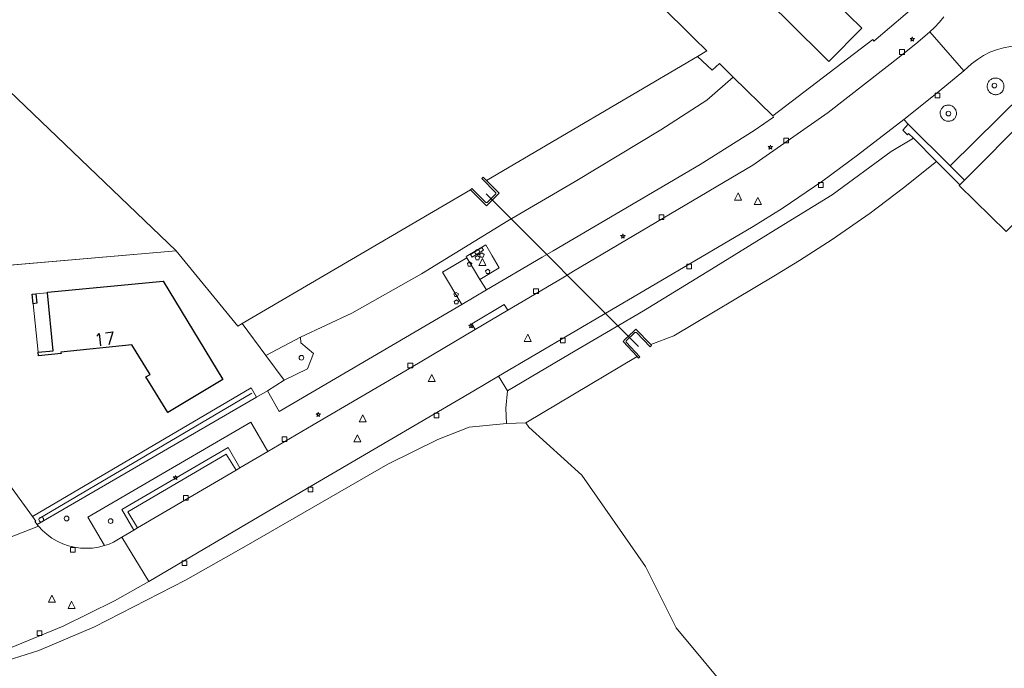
# Model space of a CAD drawing. Header units: metres. Extents: x 105376 to 107446, y 444190 to 447356.
# Tile 39 of 90: x 106812 to 106916, y 446038 to 446107. Entities that reach past the tile are written whole.
import ezdxf
from ezdxf.enums import TextEntityAlignment as Align

# ---------------------------------------------------------------- set-up
doc = ezdxf.new("R2010")
doc.units = ezdxf.units.M
doc.header["$MEASUREMENT"] = 0
for name, color, linetype, lineweight in [('begroeid terreindeel kenmerkpunt', 3, 'Continuous', 0), ('huisnummerreeks BGT', 7, 'Continuous', 0), ('kunstwerkdeel lijn - uitbreiding populatie', 4, 'Continuous', 0), ('kunstwerkdeel vlak', 4, 'Continuous', 0), ('luifel', 220, 'Continuous', 0), ('onbegroeid terreindeel vlak', 5, 'Continuous', 0), ('ondersteunend waterdeel vlak', 4, 'Continuous', 0), ('ondersteunend wegdeel vlak', 2, 'Continuous', 0), ('pand vlak BGT', 1, 'Continuous', 30), ('pand vlak gecombineerd BAG en BGT', 1, 'Continuous', 30), ('s_boom', 7, 'Continuous', 0), ('s_lantaarnpaal_lichtmast', 7, 'Continuous', 0), ('s_rioolkast', 7, 'Continuous', 0), ('s_rioolput', 7, 'Continuous', 0), ('s_straatkolk_trottoirkolk', 7, 'Continuous', 0), ('s_verkeersbordpaal', 7, 'Continuous', 0), ('s_waterleidingput', 7, 'Continuous', 0), ('scheiding lijn', 7, 'Continuous', 0), ('scheiding vlak', 7, 'Continuous', 0), ('vegetatieobject lijn', 5, 'Continuous', 0), ('vlak riool kast', 7, 'Continuous', 0), ('waterdeel vlak', 4, 'Continuous', 0), ('wegdeel vlak', 2, 'Continuous', 0)]:
    doc.layers.add(name, color=color, linetype=linetype, lineweight=lineweight)
doc.styles.get("Standard").update_dxf_attribs({"font": 'romans.shx'})

msp = doc.modelspace()

# ---------------------------------------------------------------- linework, layer by layer
at = {"layer": 'begroeid terreindeel kenmerkpunt', "flags": 128}
for points in [[(106859.41, 446081.58), (106856.82, 446080.08), (106858.87, 446076.65), (106839.57, 446065.35), (106838.32, 446067.54), (106840.09, 446068.66), (106842.54, 446069.85), (106843.17, 446071.47), (106841.84, 446072.59), (106841.82, 446073.22), (106847.23, 446075.75), (106854.6, 446079.91), (106863.74, 446085.51), (106870.85, 446089.66), (106879.9, 446095.11), (106884.77, 446098.27), (106887.56, 446100.7), (106891.74, 446096.59), (106891.82, 446096.46), (106889.77, 446095.04), (106884.07, 446091.46), (106868.51, 446082.34), (106867.35, 446081.67), (106861.46, 446078.22), (106860.76, 446079.31), (106862.82, 446080.54), (106862.08, 446081.81), (106861.4, 446082.95), (106859.33, 446081.72)], [(106859.41, 446081.58), (106856.82, 446080.08), (106858.87, 446076.65), (106839.57, 446065.35), (106838.32, 446067.54), (106840.09, 446068.66), (106842.54, 446069.85), (106843.17, 446071.47), (106841.84, 446072.59), (106841.82, 446073.22), (106847.23, 446075.75), (106854.6, 446079.91), (106863.74, 446085.51), (106870.85, 446089.66), (106879.9, 446095.11), (106884.77, 446098.27), (106887.56, 446100.7), (106891.74, 446096.59), (106891.82, 446096.46), (106889.77, 446095.04), (106884.07, 446091.46), (106868.51, 446082.34), (106867.35, 446081.67), (106861.46, 446078.22), (106860.76, 446079.31), (106862.82, 446080.54), (106862.08, 446081.81), (106861.4, 446082.95), (106859.33, 446081.72)], [(106914.85, 446098.97), (106914.77, 446099.02), (106914.71, 446099.08), (106914.64, 446099.14), (106914.59, 446099.21), (106914.54, 446099.29), (106914.5, 446099.36), (106914.47, 446099.45), (106914.44, 446099.53), (106914.43, 446099.62), (106914.42, 446099.71), (106914.42, 446099.8), (106914.44, 446099.89), (106914.46, 446099.97), (106914.49, 446100.06), (106914.53, 446100.14), (106914.57, 446100.21), (106914.63, 446100.29), (106914.69, 446100.35), (106914.75, 446100.41), (106914.83, 446100.46), (106914.9, 446100.51), (106914.98, 446100.54), (106915.07, 446100.57), (106915.16, 446100.59), (106915.24, 446100.6), (106915.33, 446100.6), (106915.42, 446100.59), (106915.51, 446100.57), (106915.59, 446100.55), (106915.68, 446100.51), (106915.75, 446100.47), (106915.83, 446100.42), (106915.9, 446100.36), (106915.96, 446100.3), (106916.02, 446100.23), (106916.07, 446100.15), (106916.11, 446100.08), (106916.14, 446099.99), (106916.17, 446099.91), (106916.18, 446099.82), (106916.19, 446099.73), (106916.19, 446099.64), (106916.17, 446099.55), (106916.15, 446099.46), (106916.12, 446099.38), (106916.09, 446099.3), (106916.04, 446099.22), (106915.99, 446099.15), (106915.92, 446099.08), (106915.86, 446099.02), (106915.78, 446098.97), (106915.71, 446098.93), (106915.62, 446098.89), (106915.54, 446098.87), (106915.45, 446098.85), (106915.36, 446098.84), (106915.27, 446098.84), (106915.18, 446098.85), (106915.09, 446098.87), (106915.01, 446098.89), (106914.93, 446098.93)], [(106914.85, 446098.97), (106914.77, 446099.02), (106914.71, 446099.08), (106914.64, 446099.14), (106914.59, 446099.21), (106914.54, 446099.29), (106914.5, 446099.36), (106914.47, 446099.45), (106914.44, 446099.53), (106914.43, 446099.62), (106914.42, 446099.71), (106914.42, 446099.8), (106914.44, 446099.89), (106914.46, 446099.97), (106914.49, 446100.06), (106914.53, 446100.14), (106914.57, 446100.21), (106914.63, 446100.29), (106914.69, 446100.35), (106914.75, 446100.41), (106914.83, 446100.46), (106914.9, 446100.51), (106914.98, 446100.54), (106915.07, 446100.57), (106915.16, 446100.59), (106915.24, 446100.6), (106915.33, 446100.6), (106915.42, 446100.59), (106915.51, 446100.57), (106915.59, 446100.55), (106915.68, 446100.51), (106915.75, 446100.47), (106915.83, 446100.42), (106915.9, 446100.36), (106915.96, 446100.3), (106916.02, 446100.23), (106916.07, 446100.15), (106916.11, 446100.08), (106916.14, 446099.99), (106916.17, 446099.91), (106916.18, 446099.82), (106916.19, 446099.73), (106916.19, 446099.64), (106916.17, 446099.55), (106916.15, 446099.46), (106916.12, 446099.38), (106916.09, 446099.3), (106916.04, 446099.22), (106915.99, 446099.15), (106915.92, 446099.08), (106915.86, 446099.02), (106915.78, 446098.97), (106915.71, 446098.93), (106915.62, 446098.89), (106915.54, 446098.87), (106915.45, 446098.85), (106915.36, 446098.84), (106915.27, 446098.84), (106915.18, 446098.85), (106915.09, 446098.87), (106915.01, 446098.89), (106914.93, 446098.93)], [(106910.94, 446097.45), (106910.99, 446097.38), (106911.04, 446097.31), (106911.09, 446097.24), (106911.12, 446097.16), (106911.14, 446097.07), (106911.16, 446096.99), (106911.17, 446096.9), (106911.17, 446096.81), (106911.16, 446096.73), (106911.14, 446096.64), (106911.11, 446096.56), (106911.07, 446096.48), (106911.03, 446096.4), (106910.98, 446096.33), (106910.92, 446096.27), (106910.85, 446096.21), (106910.78, 446096.16), (106910.71, 446096.12), (106910.63, 446096.08), (106910.55, 446096.06), (106910.46, 446096.04), (106910.37, 446096.03), (106910.29, 446096.03), (106910.2, 446096.04), (106910.12, 446096.05), (106910.03, 446096.08), (106909.95, 446096.11), (106909.88, 446096.16), (106909.8, 446096.21), (106909.74, 446096.26), (106909.68, 446096.32), (106909.62, 446096.39), (106909.57, 446096.46), (106909.53, 446096.54), (106909.5, 446096.62), (106909.47, 446096.7), (106909.46, 446096.79), (106909.45, 446096.87), (106909.45, 446096.96), (106909.46, 446097.04), (106909.48, 446097.13), (106909.51, 446097.21), (106909.55, 446097.29), (106909.59, 446097.36), (106909.64, 446097.43), (106909.7, 446097.5), (106909.77, 446097.56), (106909.84, 446097.61), (106909.91, 446097.65), (106909.99, 446097.69), (106910.07, 446097.71), (106910.16, 446097.73), (106910.24, 446097.74), (106910.33, 446097.74), (106910.42, 446097.73), (106910.5, 446097.72), (106910.58, 446097.69), (106910.66, 446097.66), (106910.74, 446097.62), (106910.81, 446097.57), (106910.88, 446097.51)], [(106910.94, 446097.45), (106910.99, 446097.38), (106911.04, 446097.31), (106911.09, 446097.24), (106911.12, 446097.16), (106911.14, 446097.07), (106911.16, 446096.99), (106911.17, 446096.9), (106911.17, 446096.81), (106911.16, 446096.73), (106911.14, 446096.64), (106911.11, 446096.56), (106911.07, 446096.48), (106911.03, 446096.4), (106910.98, 446096.33), (106910.92, 446096.27), (106910.85, 446096.21), (106910.78, 446096.16), (106910.71, 446096.12), (106910.63, 446096.08), (106910.55, 446096.06), (106910.46, 446096.04), (106910.37, 446096.03), (106910.29, 446096.03), (106910.2, 446096.04), (106910.12, 446096.05), (106910.03, 446096.08), (106909.95, 446096.11), (106909.88, 446096.16), (106909.8, 446096.21), (106909.74, 446096.26), (106909.68, 446096.32), (106909.62, 446096.39), (106909.57, 446096.46), (106909.53, 446096.54), (106909.5, 446096.62), (106909.47, 446096.7), (106909.46, 446096.79), (106909.45, 446096.87), (106909.45, 446096.96), (106909.46, 446097.04), (106909.48, 446097.13), (106909.51, 446097.21), (106909.55, 446097.29), (106909.59, 446097.36), (106909.64, 446097.43), (106909.7, 446097.5), (106909.77, 446097.56), (106909.84, 446097.61), (106909.91, 446097.65), (106909.99, 446097.69), (106910.07, 446097.71), (106910.16, 446097.73), (106910.24, 446097.74), (106910.33, 446097.74), (106910.42, 446097.73), (106910.5, 446097.72), (106910.58, 446097.69), (106910.66, 446097.66), (106910.74, 446097.62), (106910.81, 446097.57), (106910.88, 446097.51)], [(106838.13, 446071.28), (106841.82, 446073.22), (106841.84, 446072.59), (106843.17, 446071.47), (106842.54, 446069.85), (106840.09, 446068.66)], [(106838.13, 446071.28), (106841.82, 446073.22), (106841.84, 446072.59), (106843.17, 446071.47), (106842.54, 446069.85), (106840.09, 446068.66)], [(106813.46, 446054.23), (106836.6, 446067.84), (106837.17, 446066.87), (106813.96, 446053.41), (106813.73, 446053.7), (106813.81, 446053.74)], [(106813.46, 446054.23), (106836.6, 446067.84), (106837.17, 446066.87), (106813.96, 446053.41), (106813.73, 446053.7), (106813.81, 446053.74)], [(106822.9, 446054.98), (106824.17, 446052.79), (106822.93, 446052.06), (106822.02, 446051.53), (106821.56, 446051.32), (106821.07, 446051.16), (106819.31, 446054.16), (106836.54, 446064.22), (106838.35, 446061.11), (106835.41, 446059.39), (106834.15, 446061.55)], [(106822.9, 446054.98), (106824.17, 446052.79), (106822.93, 446052.06), (106822.02, 446051.53), (106821.56, 446051.32), (106821.07, 446051.16), (106819.31, 446054.16), (106836.54, 446064.22), (106838.35, 446061.11), (106835.41, 446059.39), (106834.15, 446061.55)]]:
    msp.add_lwpolyline(points, close=True, dxfattribs=at)
at = {"layer": 'kunstwerkdeel lijn - uitbreiding populatie'}
msp.add_line((106877.54, 446072.21), (106861.44, 446088.37), dxfattribs=at)
at = {"layer": 'kunstwerkdeel vlak', "flags": 128}
msp.add_lwpolyline([(106862.08, 446081.81), (106862.82, 446080.54), (106860.76, 446079.31), (106860, 446080.59), (106859.41, 446081.58), (106859.33, 446081.72), (106861.4, 446082.95)], close=True, dxfattribs=at)
msp.add_lwpolyline([(106862.08, 446081.81), (106862.82, 446080.54), (106860.76, 446079.31), (106860, 446080.59), (106859.41, 446081.58), (106859.33, 446081.72), (106861.4, 446082.95)], close=True, dxfattribs=at)
at = {"layer": 'luifel'}
for p, q in [((106813.83, 446077.78), (106815.06, 446077.9)), ((106814.08, 446071.61), (106813.55, 446076.74))]:
    msp.add_line(p, q, dxfattribs=at)
at = {"layer": 'onbegroeid terreindeel vlak', "flags": 128}
for points in [[(106907.39, 446108.71), (106902.43, 446104.51), (106902.31, 446104.66), (106891.74, 446096.59), (106887.56, 446100.7), (106886.12, 446102.12), (106885.35, 446101.43), (106883.8, 446102.89), (106884.79, 446103.47), (106883.41, 446104.83), (106849.59, 446138.34)], [(106888.94, 446111), (106893.3, 446106.7), (106897.68, 446102.34), (106901.17, 446105.86), (106896.84, 446110.15)], [(106918.7, 446096.52), (106912.01, 446089.79), (106910.5, 446091.3), (106920.82, 446101.51)], [(106918.7, 446096.52), (106912.01, 446089.79), (106910.5, 446091.3), (106920.82, 446101.51)], [(106756.26, 446076.15), (106787.46, 446078.77), (106828.66, 446082.32), (106835.2, 446074.38), (106835.64, 446074.65), (106838.13, 446071.28), (106840.09, 446068.66), (106838.32, 446067.54), (106837.17, 446066.87), (106836.6, 446067.84), (106813.46, 446054.23), (106810.74, 446057.97), (106806.99, 446056.54), (106801.68, 446054.66), (106796.24, 446053.22), (106790.69, 446052.22), (106785.09, 446051.68), (106778.92, 446051.6), (106772.77, 446052.06), (106766.69, 446053.07), (106760.72, 446054.61), (106754.91, 446056.68)], [(106807.4, 446037.97), (106814.13, 446040.09), (106820.01, 446042.56), (106829.64, 446047.51), (106836.08, 446051.15), (106851.04, 446059.78), (106856.33, 446062.39), (106859.63, 446063.7), (106863.58, 446064.07), (106865.62, 446064.16), (106865.96, 446063.67), (106871.54, 446058.6), (106878.28, 446048.94), (106881.53, 446042.47), (106887.99, 446034.71)]]:
    msp.add_lwpolyline(points, dxfattribs=at)
for points in [[(106815.06, 446077.9), (106815.66, 446071.77), (106814.08, 446071.61), (106814.12, 446071.24), (106816.5, 446071.47), (106816.48, 446071.63), (106823.99, 446072.39), (106825.91, 446069.27), (106825.46, 446069), (106827.78, 446065.23), (106833.58, 446068.71), (106827.28, 446079.14), (106815.05, 446077.97)], [(106813.83, 446077.78), (106813.45, 446077.74), (106813.55, 446076.74), (106813.93, 446076.78)]]:
    msp.add_lwpolyline(points, close=True, dxfattribs=at)
at = {"layer": 'ondersteunend waterdeel vlak', "flags": 128}
for points in [[(106862.81, 446088.41), (106861.46, 446089.78), (106883.8, 446102.89), (106885.35, 446101.43), (106886.12, 446102.12), (106887.56, 446100.7), (106884.77, 446098.27), (106879.9, 446095.11), (106870.85, 446089.66), (106863.74, 446085.51), (106854.6, 446079.91), (106847.23, 446075.75), (106841.82, 446073.22), (106838.13, 446071.28), (106835.64, 446074.65), (106859.77, 446088.78), (106861.47, 446087.08), (106861.7, 446087.3), (106862.62, 446088.21)], [(106862.81, 446088.41), (106861.46, 446089.78), (106883.8, 446102.89), (106885.35, 446101.43), (106886.12, 446102.12), (106887.56, 446100.7), (106884.77, 446098.27), (106879.9, 446095.11), (106870.85, 446089.66), (106863.74, 446085.51), (106854.6, 446079.91), (106847.23, 446075.75), (106841.82, 446073.22), (106838.13, 446071.28), (106835.64, 446074.65), (106859.77, 446088.78), (106861.47, 446087.08), (106861.7, 446087.3), (106862.62, 446088.21)], [(106875.91, 446072.75), (106877.39, 446071.16), (106865.62, 446064.16), (106863.58, 446064.07), (106863.51, 446065.69), (106863.68, 446067.53), (106870.25, 446071.41), (106878.09, 446075.97), (106885.27, 446080.39), (106892.44, 446084.82), (106898.03, 446088.25), (106904.25, 446092.85), (106906.62, 446094.23), (106909.06, 446091.79), (106905.57, 446088.98), (106902.04, 446086.33), (106898.03, 446083.54), (106894.56, 446081.3), (106892.04, 446079.77), (106881.28, 446073.36), (106878.85, 446072.41), (106877.26, 446074.05), (106877.04, 446073.84), (106876.12, 446072.95)], [(106875.91, 446072.75), (106877.39, 446071.16), (106865.62, 446064.16), (106863.58, 446064.07), (106863.51, 446065.69), (106863.68, 446067.53), (106870.25, 446071.41), (106878.09, 446075.97), (106885.27, 446080.39), (106892.44, 446084.82), (106898.03, 446088.25), (106904.25, 446092.85), (106906.62, 446094.23), (106909.06, 446091.79), (106905.57, 446088.98), (106902.04, 446086.33), (106898.03, 446083.54), (106894.56, 446081.3), (106892.04, 446079.77), (106881.28, 446073.36), (106878.85, 446072.41), (106877.26, 446074.05), (106877.04, 446073.84), (106876.12, 446072.95)]]:
    msp.add_lwpolyline(points, close=True, dxfattribs=at)
at = {"layer": 'ondersteunend wegdeel vlak', "flags": 128}
msp.add_lwpolyline([(106906.06, 446095.73), (106905.49, 446095.1), (106905.98, 446094.61), (106906.11, 446094.73), (106906.62, 446094.23), (106904.25, 446092.85), (106898.03, 446088.25), (106892.44, 446084.82), (106885.27, 446080.39), (106878.09, 446075.97), (106870.25, 446071.41), (106863.68, 446067.53), (106862.76, 446069.08), (106878.12, 446078.11), (106889.69, 446084.91), (106892.74, 446086.81), (106897.05, 446089.72), (106900.72, 446092.43), (106905.6, 446096.22)], close=True, dxfattribs=at)
msp.add_lwpolyline([(106906.06, 446095.73), (106905.49, 446095.1), (106905.98, 446094.61), (106906.11, 446094.73), (106906.62, 446094.23), (106904.25, 446092.85), (106898.03, 446088.25), (106892.44, 446084.82), (106885.27, 446080.39), (106878.09, 446075.97), (106870.25, 446071.41), (106863.68, 446067.53), (106862.76, 446069.08), (106878.12, 446078.11), (106889.69, 446084.91), (106892.74, 446086.81), (106897.05, 446089.72), (106900.72, 446092.43), (106905.6, 446096.22)], close=True, dxfattribs=at)
msp.add_lwpolyline([(106799.41, 446036.92), (106805.42, 446038.45), (106811.15, 446040.34), (106816.73, 446042.63), (106822.13, 446045.31), (106825.77, 446047.38), (106838.05, 446054.6), (106860.15, 446067.54), (106862.76, 446069.08), (106863.68, 446067.53), (106863.51, 446065.69), (106863.58, 446064.07), (106859.63, 446063.7), (106856.33, 446062.39), (106851.04, 446059.78), (106836.08, 446051.15), (106829.64, 446047.51), (106820.01, 446042.56), (106814.13, 446040.09), (106807.4, 446037.97)], dxfattribs=at)
msp.add_lwpolyline([(106799.41, 446036.92), (106805.42, 446038.45), (106811.15, 446040.34), (106816.73, 446042.63), (106822.13, 446045.31), (106825.77, 446047.38), (106838.05, 446054.6), (106860.15, 446067.54), (106862.76, 446069.08), (106863.68, 446067.53), (106863.51, 446065.69), (106863.58, 446064.07), (106859.63, 446063.7), (106856.33, 446062.39), (106851.04, 446059.78), (106836.08, 446051.15), (106829.64, 446047.51), (106820.01, 446042.56), (106814.13, 446040.09), (106807.4, 446037.97)], dxfattribs=at)
at = {"layer": 'pand vlak BGT', "flags": 128}
for points in [[(106912.01, 446089.79), (106918.7, 446096.52), (106923.62, 446091.64), (106916.41, 446084.36), (106911.46, 446089.24), (106911.54, 446089.32)], [(106912.01, 446089.79), (106918.7, 446096.52), (106923.62, 446091.64), (106916.41, 446084.36), (106911.46, 446089.24), (106911.54, 446089.32)], [(106825.46, 446069), (106825.91, 446069.27), (106823.99, 446072.39), (106816.48, 446071.63), (106816.5, 446071.47), (106814.12, 446071.24), (106814.08, 446071.61), (106815.66, 446071.77), (106815.06, 446077.9), (106815.05, 446077.97), (106827.28, 446079.14), (106833.58, 446068.71), (106827.78, 446065.23)], [(106825.46, 446069), (106825.91, 446069.27), (106823.99, 446072.39), (106816.48, 446071.63), (106816.5, 446071.47), (106814.12, 446071.24), (106814.08, 446071.61), (106815.66, 446071.77), (106815.06, 446077.9), (106815.05, 446077.97), (106827.28, 446079.14), (106833.58, 446068.71), (106827.78, 446065.23)], [(106813.55, 446076.74), (106813.45, 446077.74), (106813.83, 446077.78), (106813.93, 446076.78)], [(106813.55, 446076.74), (106813.45, 446077.74), (106813.83, 446077.78), (106813.93, 446076.78)]]:
    msp.add_lwpolyline(points, close=True, dxfattribs=at)
at = {"layer": 'pand vlak gecombineerd BAG en BGT', "flags": 128}
msp.add_lwpolyline([(106889.95, 446111.69), (106898.76, 446120.56), (106902.99, 446116.35), (106896.84, 446110.15), (106901.17, 446105.86), (106897.68, 446102.34), (106893.3, 446106.7), (106888.94, 446111), (106889.79, 446111.86)], close=True, dxfattribs=at)
msp.add_lwpolyline([(106889.95, 446111.69), (106898.76, 446120.56), (106902.99, 446116.35), (106896.84, 446110.15), (106901.17, 446105.86), (106897.68, 446102.34), (106893.3, 446106.7), (106888.94, 446111), (106889.79, 446111.86)], close=True, dxfattribs=at)
at = {"layer": 's_boom', "color": 251, "linetype": 'Continuous', "lineweight": 0, "flags": 128}
for points in [[(106914.93, 446099.8, 1), (106915.43, 446099.8, 1)], [(106910.07, 446096.84, 1), (106910.57, 446096.84, 1)], [(106841.66, 446071.03, 1), (106842.16, 446071.03, 1)], [(106821.48, 446053.76, 1), (106821.98, 446053.76, 1)]]:
    msp.add_lwpolyline(points, format="xyb", close=True, dxfattribs=at)
at = {"layer": 's_lantaarnpaal_lichtmast', "color": 7, "linetype": 'Continuous', "lineweight": 0, "flags": 128}
for points in [[(106906.44, 446104.79), (106906.26, 446104.79), (106906.41, 446104.69), (106906.35, 446104.51), (106906.5, 446104.62), (106906.64, 446104.51), (106906.59, 446104.69), (106906.73, 446104.79), (106906.55, 446104.79), (106906.5, 446104.96)], [(106891.43, 446093.35), (106891.25, 446093.35), (106891.4, 446093.24), (106891.34, 446093.07), (106891.49, 446093.18), (106891.63, 446093.07), (106891.58, 446093.24), (106891.73, 446093.35), (106891.54, 446093.35), (106891.49, 446093.52)], [(106875.85, 446083.96), (106875.66, 446083.96), (106875.81, 446083.85), (106875.76, 446083.68), (106875.9, 446083.78), (106876.05, 446083.68), (106875.99, 446083.85), (106876.14, 446083.96), (106875.96, 446083.96), (106875.9, 446084.13)], [(106859.78, 446074.46), (106859.6, 446074.46), (106859.74, 446074.36), (106859.69, 446074.18), (106859.83, 446074.29), (106859.98, 446074.18), (106859.92, 446074.36), (106860.07, 446074.46), (106859.89, 446074.46), (106859.83, 446074.64)], [(106843.63, 446065.08), (106843.45, 446065.08), (106843.6, 446064.98), (106843.54, 446064.8), (106843.69, 446064.91), (106843.83, 446064.8), (106843.78, 446064.98), (106843.92, 446065.08), (106843.74, 446065.08), (106843.69, 446065.26)], [(106828.54, 446058.42), (106828.36, 446058.42), (106828.51, 446058.31), (106828.45, 446058.14), (106828.6, 446058.24), (106828.75, 446058.14), (106828.69, 446058.31), (106828.84, 446058.42), (106828.66, 446058.42), (106828.6, 446058.59)]]:
    msp.add_lwpolyline(points, close=True, dxfattribs=at)
at = {"layer": 's_rioolkast', "color": 7, "linetype": 'Continuous', "lineweight": 0, "flags": 128}
msp.add_lwpolyline([(106860.26, 446082.19, 1), (106860.76, 446082.19, 1)], format="xyb", close=True, dxfattribs=at)
at = {"layer": 's_rioolput', "color": 7, "linetype": 'Continuous', "lineweight": 0, "flags": 128}
for points in [[(106887.7, 446087.7), (106888.45, 446087.7), (106888.07, 446088.45)], [(106889.79, 446087.23), (106890.54, 446087.23), (106890.17, 446087.98)], [(106860.67, 446080.78), (106861.42, 446080.78), (106861.05, 446081.53)], [(106865.46, 446072.76), (106866.21, 446072.76), (106865.83, 446073.51)], [(106855.31, 446068.52), (106856.06, 446068.52), (106855.69, 446069.27)], [(106848.01, 446064.25), (106848.76, 446064.25), (106848.39, 446065)], [(106847.44, 446062.13), (106848.19, 446062.13), (106847.82, 446062.88)], [(106815.16, 446045.17), (106815.91, 446045.17), (106815.53, 446045.92)], [(106817.23, 446044.53), (106817.98, 446044.53), (106817.6, 446045.28)]]:
    msp.add_lwpolyline(points, close=True, dxfattribs=at)
at = {"layer": 's_straatkolk_trottoirkolk', "color": 7, "linetype": 'Continuous', "lineweight": 0, "flags": 128}
for points in [[(106905.16, 446103.6), (106905.66, 446103.6), (106905.66, 446103.1), (106905.16, 446103.1)], [(106908.92, 446099.01), (106909.42, 446099.01), (106909.42, 446098.51), (106908.92, 446098.51)], [(106892.9, 446094.26), (106893.4, 446094.26), (106893.4, 446093.76), (106892.9, 446093.76)], [(106896.59, 446089.54), (106897.09, 446089.54), (106897.09, 446089.04), (106896.59, 446089.04)], [(106879.74, 446086.14), (106880.24, 446086.14), (106880.24, 446085.64), (106879.74, 446085.64)], [(106882.65, 446080.91), (106883.15, 446080.91), (106883.15, 446080.41), (106882.65, 446080.41)], [(106866.46, 446078.32), (106866.96, 446078.32), (106866.96, 446077.82), (106866.46, 446077.82)], [(106869.3, 446073.1), (106869.8, 446073.1), (106869.8, 446072.6), (106869.3, 446072.6)], [(106853.17, 446070.47), (106853.67, 446070.47), (106853.67, 446069.97), (106853.17, 446069.97)], [(106855.95, 446065.17), (106856.45, 446065.17), (106856.45, 446064.67), (106855.95, 446064.67)], [(106839.87, 446062.67), (106840.37, 446062.67), (106840.37, 446062.17), (106839.87, 446062.17)], [(106829.42, 446056.48), (106829.92, 446056.48), (106829.92, 446055.98), (106829.42, 446055.98)], [(106842.63, 446057.35), (106843.13, 446057.35), (106843.13, 446056.85), (106842.63, 446056.85)], [(106817.5, 446050.97), (106818, 446050.97), (106818, 446050.47), (106817.5, 446050.47)], [(106829.28, 446049.57), (106829.78, 446049.57), (106829.78, 446049.07), (106829.28, 446049.07)], [(106813.95, 446042.16), (106814.45, 446042.16), (106814.45, 446041.66), (106813.95, 446041.66)]]:
    msp.add_lwpolyline(points, close=True, dxfattribs=at)
at = {"layer": 's_verkeersbordpaal', "color": 7, "linetype": 'Continuous', "lineweight": 0, "flags": 128}
for points in [[(106814.14, 446053.92, 1), (106814.64, 446053.92, 1)], [(106816.83, 446054.03, 1), (106817.33, 446054.03, 1)]]:
    msp.add_lwpolyline(points, format="xyb", close=True, dxfattribs=at)
at = {"layer": 's_waterleidingput', "color": 7, "linetype": 'Continuous', "lineweight": 0, "flags": 128}
for points in [[(106860.28, 446081.65), (106860.37, 446081.37), (106860.66, 446081.37), (106860.75, 446081.65), (106860.52, 446081.82)], [(106860.75, 446081.94), (106860.84, 446081.66), (106861.13, 446081.66), (106861.22, 446081.94), (106860.99, 446082.11)], [(106859.45, 446080.99), (106859.54, 446080.71), (106859.83, 446080.71), (106859.92, 446080.99), (106859.68, 446081.16)], [(106861.37, 446080.22), (106861.46, 446079.94), (106861.75, 446079.94), (106861.84, 446080.22), (106861.6, 446080.39)], [(106858.03, 446077.77), (106858.12, 446077.49), (106858.42, 446077.49), (106858.51, 446077.77), (106858.27, 446077.94)], [(106858.05, 446076.99), (106858.14, 446076.71), (106858.44, 446076.71), (106858.53, 446076.99), (106858.29, 446077.16)]]:
    msp.add_lwpolyline(points, close=True, dxfattribs=at)
at = {"layer": 'scheiding lijn'}
for p, q in [((106902.31, 446104.66), (106891.74, 446096.59)), ((106887.56, 446100.7), (106886.12, 446102.12)), ((106891.74, 446096.59), (106887.56, 446100.7)), ((106787.46, 446078.77), (106828.66, 446082.32)), ((106828.66, 446082.32), (106835.2, 446074.38)), ((106881.28, 446073.36), (106892.04, 446079.77)), ((106835.64, 446074.65), (106838.13, 446071.28)), ((106878.85, 446072.41), (106881.28, 446073.36)), ((106838.13, 446071.28), (106840.09, 446068.66)), ((106865.62, 446064.16), (106877.39, 446071.16)), ((106840.09, 446068.66), (106838.32, 446067.54)), ((106865.96, 446063.67), (106865.62, 446064.16))]:
    msp.add_line(p, q, dxfattribs=at)
at = {"layer": 'scheiding lijn', "flags": 128}
for points in [[(106886.12, 446102.12), (106885.35, 446101.43), (106883.8, 446102.89)], [(106909.06, 446091.79), (106905.57, 446088.98), (106902.04, 446086.33), (106898.03, 446083.54), (106894.56, 446081.3), (106892.04, 446079.77)]]:
    msp.add_lwpolyline(points, dxfattribs=at)
at = {"layer": 'scheiding vlak', "flags": 128}
for points in [[(106911.54, 446089.32), (106909.06, 446091.79), (106906.62, 446094.23), (106906.11, 446094.73), (106905.98, 446094.61), (106905.49, 446095.1), (106906.06, 446095.73), (106910.5, 446091.3), (106912.01, 446089.79)], [(106911.54, 446089.32), (106909.06, 446091.79), (106906.62, 446094.23), (106906.11, 446094.73), (106905.98, 446094.61), (106905.49, 446095.1), (106906.06, 446095.73), (106910.5, 446091.3), (106912.01, 446089.79)], [(106861.39, 446087.44), (106861.56, 446087.44), (106862.48, 446088.35), (106862.47, 446088.48), (106860.99, 446089.97), (106861.14, 446090.11), (106861.46, 446089.78), (106862.81, 446088.41), (106862.62, 446088.21), (106861.7, 446087.3), (106861.47, 446087.08), (106859.77, 446088.78), (106859.93, 446088.93)], [(106861.39, 446087.44), (106861.56, 446087.44), (106862.48, 446088.35), (106862.47, 446088.48), (106860.99, 446089.97), (106861.14, 446090.11), (106861.46, 446089.78), (106862.81, 446088.41), (106862.62, 446088.21), (106861.7, 446087.3), (106861.47, 446087.08), (106859.77, 446088.78), (106859.93, 446088.93)], [(106878.79, 446072.19), (106877.32, 446073.69), (106877.17, 446073.71), (106876.24, 446072.82), (106876.25, 446072.66), (106877.7, 446071.13), (106877.55, 446070.99), (106877.39, 446071.16), (106875.91, 446072.75), (106876.12, 446072.95), (106877.04, 446073.84), (106877.26, 446074.05), (106878.85, 446072.41), (106878.93, 446072.33)], [(106878.79, 446072.19), (106877.32, 446073.69), (106877.17, 446073.71), (106876.24, 446072.82), (106876.25, 446072.66), (106877.7, 446071.13), (106877.55, 446070.99), (106877.39, 446071.16), (106875.91, 446072.75), (106876.12, 446072.95), (106877.04, 446073.84), (106877.26, 446074.05), (106878.85, 446072.41), (106878.93, 446072.33)]]:
    msp.add_lwpolyline(points, close=True, dxfattribs=at)
at = {"layer": 'vegetatieobject lijn'}
msp.add_line((106836.67, 446067.29), (106814.17, 446054.02), dxfattribs=at)
at = {"layer": 'vlak riool kast', "flags": 128}
msp.add_lwpolyline([(106861.16, 446082.39), (106859.95, 446081.66), (106859.78, 446081.94), (106860.99, 446082.68)], close=True, dxfattribs=at)
msp.add_lwpolyline([(106861.16, 446082.39), (106859.95, 446081.66), (106859.78, 446081.94), (106860.99, 446082.68)], close=True, dxfattribs=at)
at = {"layer": 'waterdeel vlak', "flags": 128}
for points in [[(106849.59, 446138.34), (106883.41, 446104.83), (106884.79, 446103.47), (106883.8, 446102.89), (106861.46, 446089.78), (106861.14, 446090.11), (106860.99, 446089.97), (106862.47, 446088.48), (106862.48, 446088.35), (106861.56, 446087.44), (106861.39, 446087.44), (106859.93, 446088.93), (106859.77, 446088.78), (106835.64, 446074.65), (106835.2, 446074.38), (106828.66, 446082.32), (106806.78, 446103.27)], [(106849.59, 446138.34), (106883.41, 446104.83), (106884.79, 446103.47), (106883.8, 446102.89), (106861.46, 446089.78), (106861.14, 446090.11), (106860.99, 446089.97), (106862.47, 446088.48), (106862.48, 446088.35), (106861.56, 446087.44), (106861.39, 446087.44), (106859.93, 446088.93), (106859.77, 446088.78), (106835.64, 446074.65), (106835.2, 446074.38), (106828.66, 446082.32), (106806.78, 446103.27)], [(106887.99, 446034.71), (106881.53, 446042.47), (106878.28, 446048.94), (106871.54, 446058.6), (106865.96, 446063.67), (106865.62, 446064.16), (106877.39, 446071.16), (106877.55, 446070.99), (106877.7, 446071.13), (106876.25, 446072.66), (106876.24, 446072.82), (106877.17, 446073.71), (106877.32, 446073.69), (106878.79, 446072.19), (106878.93, 446072.33), (106878.85, 446072.41), (106881.28, 446073.36), (106892.04, 446079.77), (106894.56, 446081.3), (106898.03, 446083.54), (106902.04, 446086.33), (106905.57, 446088.98), (106909.06, 446091.79), (106911.54, 446089.32), (106911.46, 446089.24), (106916.41, 446084.36)], [(106887.99, 446034.71), (106881.53, 446042.47), (106878.28, 446048.94), (106871.54, 446058.6), (106865.96, 446063.67), (106865.62, 446064.16), (106877.39, 446071.16), (106877.55, 446070.99), (106877.7, 446071.13), (106876.25, 446072.66), (106876.24, 446072.82), (106877.17, 446073.71), (106877.32, 446073.69), (106878.79, 446072.19), (106878.93, 446072.33), (106878.85, 446072.41), (106881.28, 446073.36), (106892.04, 446079.77), (106894.56, 446081.3), (106898.03, 446083.54), (106902.04, 446086.33), (106905.57, 446088.98), (106909.06, 446091.79), (106911.54, 446089.32), (106911.46, 446089.24), (106916.41, 446084.36)]]:
    msp.add_lwpolyline(points, dxfattribs=at)
msp.add_lwpolyline([(106751.54, 446095.21), (106782.59, 446095.28), (106805.54, 446095.41), (106806.78, 446103.27), (106828.66, 446082.32), (106787.46, 446078.77), (106756.26, 446076.15)], close=True, dxfattribs=at)
msp.add_lwpolyline([(106751.54, 446095.21), (106782.59, 446095.28), (106805.54, 446095.41), (106806.78, 446103.27), (106828.66, 446082.32), (106787.46, 446078.77), (106756.26, 446076.15)], close=True, dxfattribs=at)
at = {"layer": 'wegdeel vlak', "flags": 128}
for points in [[(106909.82, 446107.08), (106909.36, 446106.49), (106908.85, 446105.96), (106908.37, 446105.49), (106907.09, 446104.38), (106905.27, 446102.93), (106897.61, 446096.95), (106889.64, 446091.38), (106870.69, 446080.17), (106869.54, 446079.49), (106863.72, 446076.05), (106863.36, 446076.65), (106859.92, 446074.61), (106860.27, 446074.01), (106853.51, 446070.01), (106843.14, 446063.92), (106838.35, 446061.11), (106836.54, 446064.22), (106819.31, 446054.16), (106821.07, 446051.16), (106820.45, 446051), (106819.82, 446050.91), (106819.18, 446050.88), (106818.54, 446050.9), (106817.91, 446050.99), (106817.28, 446051.15), (106816.68, 446051.36), (106816.09, 446051.63), (106815.53, 446051.95), (106815.01, 446052.33), (106814.53, 446052.76), (106814.09, 446053.23), (106814.01, 446053.33), (106813.96, 446053.41), (106837.17, 446066.87), (106838.32, 446067.54), (106839.57, 446065.35), (106858.87, 446076.65), (106861.46, 446078.22), (106867.35, 446081.67), (106868.51, 446082.34), (106884.07, 446091.46), (106889.77, 446095.04), (106891.82, 446096.46), (106891.74, 446096.59), (106902.31, 446104.66), (106902.43, 446104.51), (106907.39, 446108.71)], [(106909.82, 446107.08), (106909.36, 446106.49), (106908.85, 446105.96), (106908.37, 446105.49), (106907.09, 446104.38), (106905.27, 446102.93), (106897.61, 446096.95), (106889.64, 446091.38), (106870.69, 446080.17), (106869.54, 446079.49), (106863.72, 446076.05), (106863.36, 446076.65), (106859.92, 446074.61), (106860.27, 446074.01), (106853.51, 446070.01), (106843.14, 446063.92), (106838.35, 446061.11), (106836.54, 446064.22), (106819.31, 446054.16), (106821.07, 446051.16), (106820.45, 446051), (106819.82, 446050.91), (106819.18, 446050.88), (106818.54, 446050.9), (106817.91, 446050.99), (106817.28, 446051.15), (106816.68, 446051.36), (106816.09, 446051.63), (106815.53, 446051.95), (106815.01, 446052.33), (106814.53, 446052.76), (106814.09, 446053.23), (106814.01, 446053.33), (106813.96, 446053.41), (106837.17, 446066.87), (106838.32, 446067.54), (106839.57, 446065.35), (106858.87, 446076.65), (106861.46, 446078.22), (106867.35, 446081.67), (106868.51, 446082.34), (106884.07, 446091.46), (106889.77, 446095.04), (106891.82, 446096.46), (106891.74, 446096.59), (106902.31, 446104.66), (106902.43, 446104.51), (106907.39, 446108.71)], [(106916.88, 446103.94), (106916.14, 446103.8), (106915.41, 446103.59), (106914.7, 446103.32), (106914.02, 446102.98), (106913.38, 446102.57), (106912.77, 446102.11), (106911.95, 446101.36), (106908.37, 446105.49), (106908.85, 446105.96), (106909.36, 446106.49), (106909.82, 446107.08)], [(106916.88, 446103.94), (106916.14, 446103.8), (106915.41, 446103.59), (106914.7, 446103.32), (106914.02, 446102.98), (106913.38, 446102.57), (106912.77, 446102.11), (106911.95, 446101.36), (106908.37, 446105.49), (106908.85, 446105.96), (106909.36, 446106.49), (106909.82, 446107.08)], [(106810.74, 446057.97), (106813.46, 446054.23), (106813.81, 446053.74), (106813.73, 446053.7), (106813.96, 446053.41), (106814.01, 446053.33), (106814.09, 446053.23), (106807.6, 446050.7)], [(106810.74, 446057.97), (106813.46, 446054.23), (106813.81, 446053.74), (106813.73, 446053.7), (106813.96, 446053.41), (106814.01, 446053.33), (106814.09, 446053.23), (106807.6, 446050.7)], [(106807.6, 446050.7), (106814.09, 446053.23), (106814.53, 446052.76), (106815.01, 446052.33), (106815.53, 446051.95), (106816.09, 446051.63), (106816.68, 446051.36), (106817.28, 446051.15), (106817.91, 446050.99), (106818.54, 446050.9), (106819.18, 446050.88), (106819.82, 446050.91), (106820.45, 446051), (106821.07, 446051.16), (106821.56, 446051.32), (106822.02, 446051.53), (106822.93, 446052.06), (106825.77, 446047.38), (106822.13, 446045.31), (106816.73, 446042.63), (106811.15, 446040.34)], [(106807.6, 446050.7), (106814.09, 446053.23), (106814.53, 446052.76), (106815.01, 446052.33), (106815.53, 446051.95), (106816.09, 446051.63), (106816.68, 446051.36), (106817.28, 446051.15), (106817.91, 446050.99), (106818.54, 446050.9), (106819.18, 446050.88), (106819.82, 446050.91), (106820.45, 446051), (106821.07, 446051.16), (106821.56, 446051.32), (106822.02, 446051.53), (106822.93, 446052.06), (106825.77, 446047.38), (106822.13, 446045.31), (106816.73, 446042.63), (106811.15, 446040.34)]]:
    msp.add_lwpolyline(points, dxfattribs=at)
for points in [[(106889.64, 446091.38), (106897.61, 446096.95), (106905.27, 446102.93), (106907.09, 446104.38), (106908.37, 446105.49), (106911.95, 446101.36), (106908.74, 446098.71), (106905.6, 446096.22), (106900.72, 446092.43), (106897.05, 446089.72), (106892.74, 446086.81), (106889.69, 446084.91), (106878.12, 446078.11), (106862.76, 446069.08), (106860.15, 446067.54), (106838.05, 446054.6), (106825.77, 446047.38), (106822.93, 446052.06), (106824.17, 446052.79), (106824.59, 446053.03), (106835, 446059.15), (106835.41, 446059.39), (106838.35, 446061.11), (106843.14, 446063.92), (106853.51, 446070.01), (106860.27, 446074.01), (106863.72, 446076.05), (106869.54, 446079.49), (106870.69, 446080.17)], [(106889.64, 446091.38), (106897.61, 446096.95), (106905.27, 446102.93), (106907.09, 446104.38), (106908.37, 446105.49), (106911.95, 446101.36), (106908.74, 446098.71), (106905.6, 446096.22), (106900.72, 446092.43), (106897.05, 446089.72), (106892.74, 446086.81), (106889.69, 446084.91), (106878.12, 446078.11), (106862.76, 446069.08), (106860.15, 446067.54), (106838.05, 446054.6), (106825.77, 446047.38), (106822.93, 446052.06), (106824.17, 446052.79), (106824.59, 446053.03), (106835, 446059.15), (106835.41, 446059.39), (106838.35, 446061.11), (106843.14, 446063.92), (106853.51, 446070.01), (106860.27, 446074.01), (106863.72, 446076.05), (106869.54, 446079.49), (106870.69, 446080.17)], [(106923.25, 446102.02), (106920.82, 446101.51), (106910.5, 446091.3), (106906.06, 446095.73), (106905.6, 446096.22), (106908.74, 446098.71), (106911.95, 446101.36), (106912.77, 446102.11), (106913.38, 446102.57), (106914.02, 446102.98), (106914.7, 446103.32), (106915.41, 446103.59), (106916.14, 446103.8), (106916.88, 446103.94), (106917.64, 446104), (106918.4, 446104), (106919.14, 446103.9), (106919.87, 446103.75), (106920.58, 446103.53), (106921.27, 446103.25), (106921.96, 446102.9), (106922.63, 446102.49)], [(106915.83, 446100.42), (106915.75, 446100.47), (106915.68, 446100.51), (106915.59, 446100.55), (106915.51, 446100.57), (106915.42, 446100.59), (106915.33, 446100.6), (106915.24, 446100.6), (106915.16, 446100.59), (106915.07, 446100.57), (106914.98, 446100.54), (106914.9, 446100.51), (106914.83, 446100.46), (106914.75, 446100.41), (106914.69, 446100.35), (106914.63, 446100.29), (106914.57, 446100.21), (106914.53, 446100.14), (106914.49, 446100.06), (106914.46, 446099.97), (106914.44, 446099.89), (106914.42, 446099.8), (106914.42, 446099.71), (106914.43, 446099.62), (106914.44, 446099.53), (106914.47, 446099.45), (106914.5, 446099.36), (106914.54, 446099.29), (106914.59, 446099.21), (106914.64, 446099.14), (106914.71, 446099.08), (106914.77, 446099.02), (106914.85, 446098.97), (106914.93, 446098.93), (106915.01, 446098.89), (106915.09, 446098.87), (106915.18, 446098.85), (106915.27, 446098.84), (106915.36, 446098.84), (106915.45, 446098.85), (106915.54, 446098.87), (106915.62, 446098.89), (106915.71, 446098.93), (106915.78, 446098.97), (106915.86, 446099.02), (106915.92, 446099.08), (106915.99, 446099.15), (106916.04, 446099.22), (106916.09, 446099.3), (106916.12, 446099.38), (106916.15, 446099.46), (106916.17, 446099.55), (106916.19, 446099.64), (106916.19, 446099.73), (106916.18, 446099.82), (106916.17, 446099.91), (106916.14, 446099.99), (106916.11, 446100.08), (106916.07, 446100.15), (106916.02, 446100.23), (106915.96, 446100.3), (106915.9, 446100.36)], [(106909.8, 446096.21), (106909.88, 446096.16), (106909.95, 446096.11), (106910.03, 446096.08), (106910.12, 446096.05), (106910.2, 446096.04), (106910.29, 446096.03), (106910.37, 446096.03), (106910.46, 446096.04), (106910.55, 446096.06), (106910.63, 446096.08), (106910.71, 446096.12), (106910.78, 446096.16), (106910.85, 446096.21), (106910.92, 446096.27), (106910.98, 446096.33), (106911.03, 446096.4), (106911.07, 446096.48), (106911.11, 446096.56), (106911.14, 446096.64), (106911.16, 446096.73), (106911.17, 446096.81), (106911.17, 446096.9), (106911.16, 446096.99), (106911.14, 446097.07), (106911.12, 446097.16), (106911.09, 446097.24), (106911.04, 446097.31), (106910.99, 446097.38), (106910.94, 446097.45), (106910.88, 446097.51), (106910.81, 446097.57), (106910.74, 446097.62), (106910.66, 446097.66), (106910.58, 446097.69), (106910.5, 446097.72), (106910.42, 446097.73), (106910.33, 446097.74), (106910.24, 446097.74), (106910.16, 446097.73), (106910.07, 446097.71), (106909.99, 446097.69), (106909.91, 446097.65), (106909.84, 446097.61), (106909.77, 446097.56), (106909.7, 446097.5), (106909.64, 446097.43), (106909.59, 446097.36), (106909.55, 446097.29), (106909.51, 446097.21), (106909.48, 446097.13), (106909.46, 446097.04), (106909.45, 446096.96), (106909.45, 446096.87), (106909.46, 446096.79), (106909.47, 446096.7), (106909.5, 446096.62), (106909.53, 446096.54), (106909.57, 446096.46), (106909.62, 446096.39), (106909.68, 446096.32), (106909.74, 446096.26)], [(106861.46, 446078.22), (106858.87, 446076.65), (106856.82, 446080.08), (106859.41, 446081.58), (106860, 446080.59), (106860.76, 446079.31)], [(106861.46, 446078.22), (106858.87, 446076.65), (106856.82, 446080.08), (106859.41, 446081.58), (106860, 446080.59), (106860.76, 446079.31)], [(106863.72, 446076.05), (106860.27, 446074.01), (106859.92, 446074.61), (106863.36, 446076.65)], [(106863.72, 446076.05), (106860.27, 446074.01), (106859.92, 446074.61), (106863.36, 446076.65)], [(106823.56, 446054.75), (106824.59, 446053.03), (106824.17, 446052.79), (106822.9, 446054.98), (106834.15, 446061.55), (106835.41, 446059.39), (106835, 446059.15), (106833.95, 446060.85)], [(106823.56, 446054.75), (106824.59, 446053.03), (106824.17, 446052.79), (106822.9, 446054.98), (106834.15, 446061.55), (106835.41, 446059.39), (106835, 446059.15), (106833.95, 446060.85)], [(106833.95, 446060.85), (106835, 446059.15), (106824.59, 446053.03), (106823.56, 446054.75)], [(106833.95, 446060.85), (106835, 446059.15), (106824.59, 446053.03), (106823.56, 446054.75)]]:
    msp.add_lwpolyline(points, close=True, dxfattribs=at)

# ---------------------------------------------------------------- texts
at = {"layer": 'huisnummerreeks BGT'}
msp.add_text('17', height=1.323, rotation=5.8, dxfattribs=at).set_placement((106821.09, 446073), align=Align.MIDDLE_CENTER)

doc.saveas('drawing.dxf')
